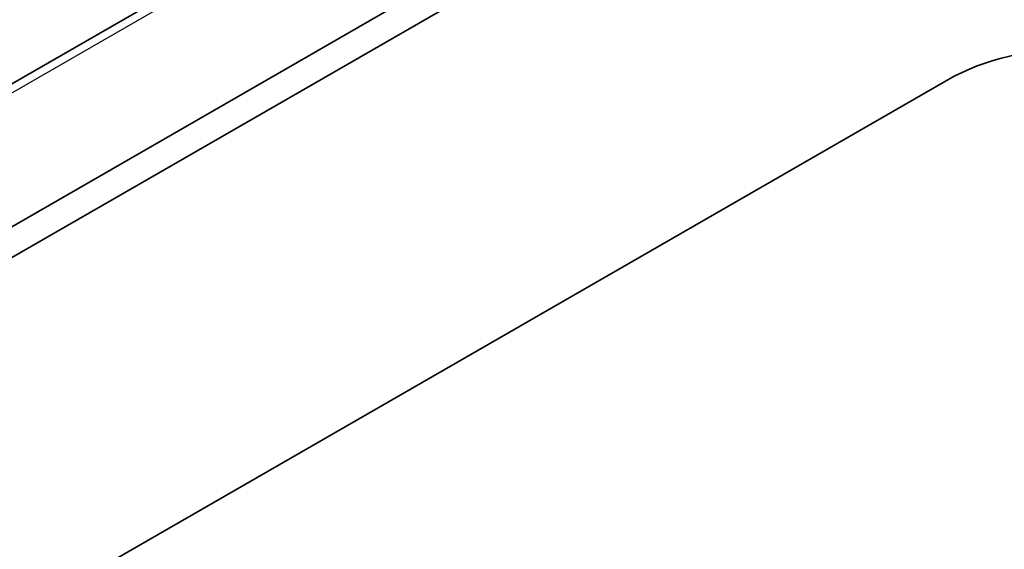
# Model space of a CAD drawing. Header units: millimetres. Extents: x 0 to 210, y 0 to 149.
# Tile 17 of 26: x 137.42 to 142.69, y 131.8 to 134.63. Entities that reach past the tile are written whole.
import ezdxf

# ---------------------------------------------------------------- set-up
doc = ezdxf.new("R2010")
doc.units = ezdxf.units.MM
doc.header["$LTSCALE"] = 0.5
doc.layers.add('Sichtbar (ISO)', color=7, linetype='Continuous', lineweight=35)
doc.layers.add('Sichtbar schmal (ISO)', color=7, linetype='Continuous', lineweight=25)

msp = doc.modelspace()

# ---------------------------------------------------------------- linework, layer by layer
at = {"layer": 'Sichtbar (ISO)'}
for p, q in [((140.9136, 136.3253), (131.4011, 130.8474)), ((141.6416, 135.9804), (132.0957, 130.4833)), ((132.2388, 130.4007), (141.714, 135.8571)), ((134.9594, 130.0353), (142.3841, 134.3108))]:
    msp.add_line(p, q, dxfattribs=at)
msp.add_ellipse((143.0912, 133.9036), major_axis=(1, 0), ratio=0.575862, start_param=0.785398, end_param=2.356194, dxfattribs=at)
at = {"layer": 'Sichtbar schmal (ISO)'}
msp.add_line((131.4732, 130.8416), (140.9857, 136.3195), dxfattribs=at)

doc.saveas('drawing.dxf')
